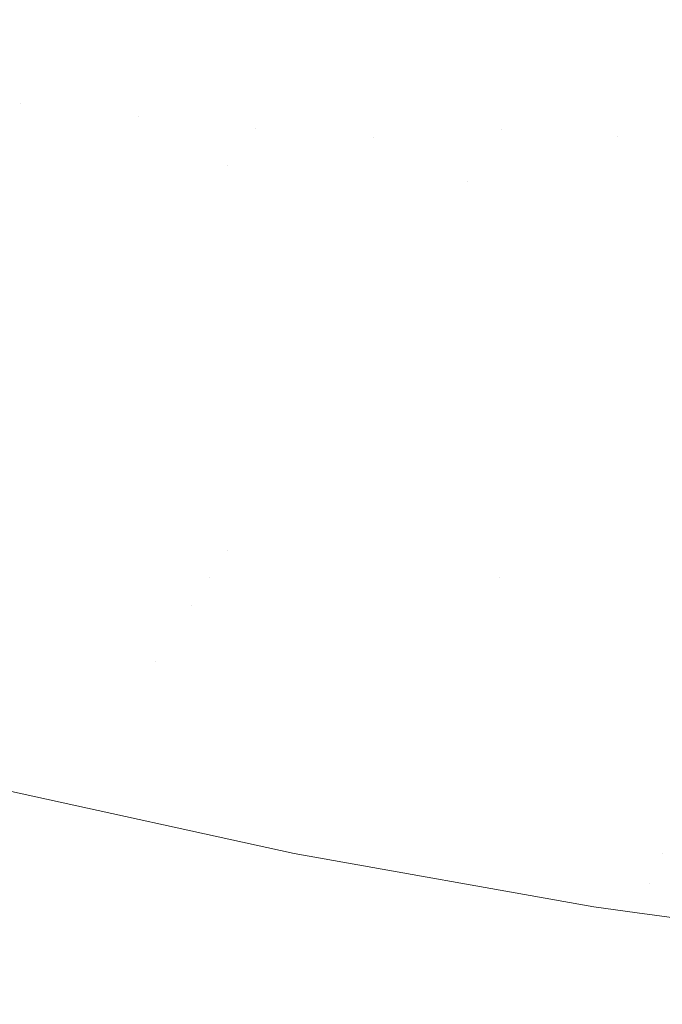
# Model space of a CAD drawing. Header units: centimetres. Extents: x -44.1 to 45.2, y 4.2 to 6.
# Tile 131 of 256: x -13.9478 to -13.8826, y 4.4002 to 4.5002. Entities that reach past the tile are written whole.
import ezdxf

# ---------------------------------------------------------------- set-up
doc = ezdxf.new("R2010")
doc.units = ezdxf.units.CM
doc.header["$LTSCALE"] = 2.54
doc.layers.add('Lucido design-1', color=7, linetype='Continuous')

# ---------------------------------------------------------------- blocks, each defined once
blk = doc.blocks.new('Gruppo-4-1')
at = {"color": 7, "linetype": 'Continuous', "lineweight": 9}
blk.add_3dface([(-43.918995, 5.900212, -2276.22217), (-43.918995, 4.300212, -2276.22217), (45.04592, 4.300212, -2276.22217), (45.04592, 5.900212, -2276.22217)], dxfattribs=at)
for points, invisible_edges in [([(-13.949758, 4.503518, -2276.990039), (-13.940022, 4.500308, -2276.990039), (-13.941454, 4.498706, -2276.991952), (-13.951268, 4.501941, -2276.991952)], 15), ([(-13.928761, 4.498812, -2276.988101), (-13.938647, 4.501848, -2276.988101), (-13.937327, 4.503325, -2276.986141), (-13.927514, 4.500312, -2276.986141)], 15), ([(-13.925178, 4.503123, -2276.98217), (-13.915292, 4.500305, -2276.98217), (-13.916365, 4.498911, -2276.984163), (-13.92632, 4.501749, -2276.984163)], 15), ([(-13.880103, 4.500187, -2276.97004), (-13.890192, 4.502424, -2276.97004), (-13.889539, 4.503426, -2276.968013), (-13.879501, 4.501201, -2276.968013)], 15), ([(-13.904246, 4.498997, -2276.980164), (-13.914267, 4.501637, -2276.980164), (-13.913289, 4.502907, -2276.978149), (-13.903332, 4.500284, -2276.978149)], 15), ([(-13.901635, 4.502674, -2276.974099), (-13.891611, 4.500244, -2276.974099), (-13.892379, 4.499065, -2276.976126), (-13.902462, 4.501509, -2276.976126)], 15), ([(-13.880739, 4.499115, -2276.972069), (-13.890882, 4.501364, -2276.972069), (-13.890192, 4.502424, -2276.97004), (-13.880103, 4.500187, -2276.97004)], 15), ([(-13.951268, 4.501941, -2276.991952), (-13.941454, 4.498706, -2276.991952), (-13.942941, 4.497042, -2276.993838), (-13.952836, 4.500303, -2276.993838)], 15), ([(-13.93006, 4.497249, -2276.990039), (-13.940022, 4.500308, -2276.990039), (-13.938647, 4.501848, -2276.988101), (-13.928761, 4.498812, -2276.988101)], 15), ([(-13.92632, 4.501749, -2276.984163), (-13.916365, 4.498911, -2276.984163), (-13.917487, 4.497453, -2276.986141), (-13.927514, 4.500312, -2276.986141)], 15), ([(-13.905204, 4.497647, -2276.98217), (-13.915292, 4.500305, -2276.98217), (-13.914267, 4.501637, -2276.980164), (-13.904246, 4.498997, -2276.980164)], 15), ([(-13.902462, 4.501509, -2276.976126), (-13.892379, 4.499065, -2276.976126), (-13.893187, 4.497825, -2276.978149), (-13.903332, 4.500284, -2276.978149)], 15), ([(-13.881411, 4.497984, -2276.974099), (-13.891611, 4.500244, -2276.974099), (-13.890882, 4.501364, -2276.972069), (-13.880739, 4.499115, -2276.972069)], 15), ([(-13.952836, 4.500303, -2276.993838), (-13.942941, 4.497042, -2276.993838), (-13.944485, 4.495314, -2276.995693), (-13.954464, 4.498604, -2276.995693)], 15), ([(-13.931411, 4.495622, -2276.991952), (-13.941454, 4.498706, -2276.991952), (-13.940022, 4.500308, -2276.990039), (-13.93006, 4.497249, -2276.990039)], 15), ([(-13.927514, 4.500312, -2276.986141), (-13.917487, 4.497453, -2276.986141), (-13.918658, 4.495932, -2276.988101), (-13.928761, 4.498812, -2276.988101)], 15), ([(-13.906207, 4.496234, -2276.984163), (-13.916365, 4.498911, -2276.984163), (-13.915292, 4.500305, -2276.98217), (-13.905204, 4.497647, -2276.98217)], 15), ([(-13.903332, 4.500284, -2276.978149), (-13.893187, 4.497825, -2276.978149), (-13.894035, 4.496522, -2276.980164), (-13.904246, 4.498997, -2276.980164)], 15), ([(-13.882118, 4.496791, -2276.976126), (-13.892379, 4.499065, -2276.976126), (-13.891611, 4.500244, -2276.974099), (-13.881411, 4.497984, -2276.974099)], 15), ([(-13.882863, 4.495536, -2276.978149), (-13.893187, 4.497825, -2276.978149), (-13.892379, 4.499065, -2276.976126), (-13.882118, 4.496791, -2276.976126)], 15), ([(-13.954464, 4.498604, -2276.995693), (-13.944485, 4.495314, -2276.995693), (-13.946085, 4.493524, -2276.997512), (-13.956151, 4.496842, -2276.997512)], 15), ([(-13.932816, 4.493932, -2276.993838), (-13.942941, 4.497042, -2276.993838), (-13.941454, 4.498706, -2276.991952), (-13.931411, 4.495622, -2276.991952)], 15), ([(-13.928761, 4.498812, -2276.988101), (-13.918658, 4.495932, -2276.988101), (-13.919879, 4.494347, -2276.990039), (-13.93006, 4.497249, -2276.990039)], 15), ([(-13.907256, 4.494757, -2276.986141), (-13.917487, 4.497453, -2276.986141), (-13.916365, 4.498911, -2276.984163), (-13.906207, 4.496234, -2276.984163)], 15), ([(-13.904246, 4.498997, -2276.980164), (-13.894035, 4.496522, -2276.980164), (-13.894925, 4.495155, -2276.98217), (-13.905204, 4.497647, -2276.98217)], 15), ([(-13.934273, 4.492178, -2276.995693), (-13.944485, 4.495314, -2276.995693), (-13.942941, 4.497042, -2276.993838), (-13.932816, 4.493932, -2276.993838)], 15), ([(-13.93006, 4.497249, -2276.990039), (-13.919879, 4.494347, -2276.990039), (-13.921149, 4.492697, -2276.991952), (-13.931411, 4.495622, -2276.991952)], 15), ([(-13.90835, 4.493216, -2276.988101), (-13.918658, 4.495932, -2276.988101), (-13.917487, 4.497453, -2276.986141), (-13.907256, 4.494757, -2276.986141)], 15), ([(-13.905204, 4.497647, -2276.98217), (-13.894925, 4.495155, -2276.98217), (-13.895856, 4.493725, -2276.984163), (-13.906207, 4.496234, -2276.984163)], 15), ([(-13.883645, 4.494219, -2276.980164), (-13.894035, 4.496522, -2276.980164), (-13.893187, 4.497825, -2276.978149), (-13.882863, 4.495536, -2276.978149)], 15), ([(-13.956151, 4.496842, -2276.997512), (-13.946085, 4.493524, -2276.997512), (-13.94774, 4.491671, -2276.999294), (-13.957896, 4.49502, -2276.999294)], 15), ([(-13.906207, 4.496234, -2276.984163), (-13.895856, 4.493725, -2276.984163), (-13.89683, 4.49223, -2276.986141), (-13.907256, 4.494757, -2276.986141)], 15), ([(-13.884465, 4.492837, -2276.98217), (-13.894925, 4.495155, -2276.98217), (-13.894035, 4.496522, -2276.980164), (-13.883645, 4.494219, -2276.980164)], 15), ([(-13.882118, 4.496791, -2276.976126), (-13.871693, 4.494693, -2276.976126), (-13.872373, 4.493425, -2276.978149), (-13.882863, 4.495536, -2276.978149)], 15), ([(-13.957896, 4.49502, -2276.999294), (-13.94774, 4.491671, -2276.999294), (-13.94945, 4.489757, -2277.001035), (-13.9597, 4.493136, -2277.001035)], 15), ([(-13.935784, 4.49036, -2276.997512), (-13.946085, 4.493524, -2276.997512), (-13.944485, 4.495314, -2276.995693), (-13.934273, 4.492178, -2276.995693)], 15), ([(-13.931411, 4.495622, -2276.991952), (-13.921149, 4.492697, -2276.991952), (-13.922469, 4.490982, -2276.993838), (-13.932816, 4.493932, -2276.993838)], 15), ([(-13.90949, 4.491609, -2276.990039), (-13.919879, 4.494347, -2276.990039), (-13.918658, 4.495932, -2276.988101), (-13.90835, 4.493216, -2276.988101)], 15), ([(-13.885323, 4.491391, -2276.984163), (-13.895856, 4.493725, -2276.984163), (-13.894925, 4.495155, -2276.98217), (-13.884465, 4.492837, -2276.98217)], 15), ([(-13.882863, 4.495536, -2276.978149), (-13.872373, 4.493425, -2276.978149), (-13.873088, 4.492094, -2276.980164), (-13.883645, 4.494219, -2276.980164)], 15), ([(-13.910677, 4.489937, -2276.991952), (-13.921149, 4.492697, -2276.991952), (-13.919879, 4.494347, -2276.990039), (-13.90949, 4.491609, -2276.990039)], 15), ([(-13.907256, 4.494757, -2276.986141), (-13.89683, 4.49223, -2276.986141), (-13.897846, 4.49067, -2276.988101), (-13.90835, 4.493216, -2276.988101)], 15), ([(-13.883645, 4.494219, -2276.980164), (-13.873088, 4.492094, -2276.980164), (-13.873837, 4.490698, -2276.98217), (-13.884465, 4.492837, -2276.98217)], 15), ([(-13.94774, 4.491671, -2276.999294), (-13.946085, 4.493524, -2276.997512), (-13.935784, 4.49036, -2276.997512)], 11), ([(-13.932816, 4.493932, -2276.993838), (-13.922469, 4.490982, -2276.993838), (-13.923839, 4.489203, -2276.995693), (-13.934273, 4.492178, -2276.995693)], 15), ([(-13.90835, 4.493216, -2276.988101), (-13.897846, 4.49067, -2276.988101), (-13.898905, 4.489043, -2276.990039), (-13.90949, 4.491609, -2276.990039)], 15), ([(-13.886221, 4.489879, -2276.986141), (-13.89683, 4.49223, -2276.986141), (-13.895856, 4.493725, -2276.984163), (-13.885323, 4.491391, -2276.984163)], 15), ([(-13.934273, 4.492178, -2276.995693), (-13.923839, 4.489203, -2276.995693), (-13.925258, 4.48736, -2276.997512), (-13.935784, 4.49036, -2276.997512)], 15), ([(-13.911911, 4.4882, -2276.993838), (-13.922469, 4.490982, -2276.993838), (-13.921149, 4.492697, -2276.991952), (-13.910677, 4.489937, -2276.991952)], 15), ([(-13.887157, 4.488301, -2276.988101), (-13.897846, 4.49067, -2276.988101), (-13.89683, 4.49223, -2276.986141), (-13.886221, 4.489879, -2276.986141)], 15), ([(-13.884465, 4.492837, -2276.98217), (-13.873837, 4.490698, -2276.98217), (-13.874621, 4.489237, -2276.984163), (-13.885323, 4.491391, -2276.984163)], 15), ([(-13.926726, 4.485452, -2276.999294), (-13.928244, 4.483481, -2277.001035), (-13.94945, 4.489757, -2277.001035), (-13.94774, 4.491671, -2276.999294)], 15), ([(-13.935784, 4.49036, -2276.997512), (-13.926726, 4.485452, -2276.999294), (-13.94774, 4.491671, -2276.999294)], 11), ([(-13.90949, 4.491609, -2276.990039), (-13.898905, 4.489043, -2276.990039), (-13.900007, 4.487351, -2276.991952), (-13.910677, 4.489937, -2276.991952)], 15), ([(-13.885323, 4.491391, -2276.984163), (-13.874621, 4.489237, -2276.984163), (-13.875441, 4.487709, -2276.986141), (-13.886221, 4.489879, -2276.986141)], 15), ([(-13.935784, 4.49036, -2276.997512), (-13.925258, 4.48736, -2276.997512), (-13.926726, 4.485452, -2276.999294)], 11), ([(-13.923839, 4.489203, -2276.995693), (-13.922469, 4.490982, -2276.993838), (-13.911911, 4.4882, -2276.993838)], 11), ([(-13.898905, 4.489043, -2276.990039), (-13.897846, 4.49067, -2276.988101), (-13.887157, 4.488301, -2276.988101)], 11), ([(-13.951215, 4.487782, -2277.00273), (-13.94945, 4.489757, -2277.001035), (-13.928244, 4.483481, -2277.001035), (-13.92981, 4.481447, -2277.00273)], 15), ([(-13.90234, 4.483768, -2276.995693), (-13.903572, 4.481877, -2276.997512), (-13.925258, 4.48736, -2276.997512), (-13.923839, 4.489203, -2276.995693)], 15), ([(-13.911911, 4.4882, -2276.993838), (-13.90234, 4.483768, -2276.995693), (-13.923839, 4.489203, -2276.995693)], 11), ([(-13.910677, 4.489937, -2276.991952), (-13.900007, 4.487351, -2276.991952), (-13.901152, 4.485592, -2276.993838), (-13.911911, 4.4882, -2276.993838)], 15), ([(-13.900007, 4.487351, -2276.991952), (-13.898905, 4.489043, -2276.990039), (-13.877188, 4.484453, -2276.990039), (-13.878116, 4.482724, -2276.991952)], 15), ([(-13.887157, 4.488301, -2276.988101), (-13.877188, 4.484453, -2276.990039), (-13.898905, 4.489043, -2276.990039)], 11), ([(-13.886221, 4.489879, -2276.986141), (-13.875441, 4.487709, -2276.986141), (-13.876297, 4.486115, -2276.988101), (-13.887157, 4.488301, -2276.988101)], 15), ([(-13.911911, 4.4882, -2276.993838), (-13.901152, 4.485592, -2276.993838), (-13.90234, 4.483768, -2276.995693)], 11), ([(-13.887157, 4.488301, -2276.988101), (-13.876297, 4.486115, -2276.988101), (-13.877188, 4.484453, -2276.990039)], 11), ([(-13.92981, 4.481447, -2277.00273), (-13.931423, 4.479351, -2277.004376), (-13.953034, 4.485747, -2277.004376), (-13.951215, 4.487782, -2277.00273)], 15), ([(-13.926726, 4.485452, -2276.999294), (-13.925258, 4.48736, -2276.997512), (-13.903572, 4.481877, -2276.997512), (-13.904846, 4.47992, -2276.999294)], 15), ([(-13.878116, 4.482724, -2276.991952), (-13.879081, 4.480927, -2276.993838), (-13.901152, 4.485592, -2276.993838), (-13.900007, 4.487351, -2276.991952)], 15), ([(-13.954905, 4.483652, -2277.005971), (-13.953034, 4.485747, -2277.004376), (-13.931423, 4.479351, -2277.004376), (-13.933084, 4.477194, -2277.005971)], 15), ([(-13.904846, 4.47992, -2276.999294), (-13.906162, 4.477898, -2277.001035), (-13.928244, 4.483481, -2277.001035), (-13.926726, 4.485452, -2276.999294)], 15), ([(-13.90234, 4.483768, -2276.995693), (-13.901152, 4.485592, -2276.993838), (-13.879081, 4.480927, -2276.993838), (-13.880081, 4.479063, -2276.995693)], 15), ([(-13.933084, 4.477194, -2277.005971), (-13.93479, 4.474978, -2277.007509), (-13.956828, 4.4815, -2277.007509), (-13.954905, 4.483652, -2277.005971)], 15), ([(-13.92981, 4.481447, -2277.00273), (-13.928244, 4.483481, -2277.001035), (-13.906162, 4.477898, -2277.001035), (-13.907521, 4.475811, -2277.00273)], 15), ([(-13.880081, 4.479063, -2276.995693), (-13.881118, 4.477131, -2276.997512), (-13.903572, 4.481877, -2276.997512), (-13.90234, 4.483768, -2276.995693)], 15), ([(-13.936541, 4.472703, -2277.008989), (-13.958802, 4.479292, -2277.008989), (-13.956828, 4.4815, -2277.007509), (-13.93479, 4.474978, -2277.007509)], 15), ([(-13.907521, 4.475811, -2277.00273), (-13.908921, 4.473661, -2277.004376), (-13.931423, 4.479351, -2277.004376), (-13.92981, 4.481447, -2277.00273)], 15), ([(-13.904846, 4.47992, -2276.999294), (-13.903572, 4.481877, -2276.997512), (-13.881118, 4.477131, -2276.997512), (-13.882191, 4.475131, -2276.999294)], 15), ([(-13.938335, 4.470373, -2277.010405), (-13.960824, 4.477029, -2277.010405), (-13.958802, 4.479292, -2277.008989), (-13.936541, 4.472703, -2277.008989)], 15), ([(-13.933084, 4.477194, -2277.005971), (-13.931423, 4.479351, -2277.004376), (-13.908921, 4.473661, -2277.004376), (-13.910362, 4.471449, -2277.005971)], 15), ([(-13.882191, 4.475131, -2276.999294), (-13.8833, 4.473065, -2277.001035), (-13.906162, 4.477898, -2277.001035), (-13.904846, 4.47992, -2276.999294)], 15), ([(-13.940171, 4.467988, -2277.011756), (-13.962893, 4.474713, -2277.011756), (-13.960824, 4.477029, -2277.010405), (-13.938335, 4.470373, -2277.010405)], 15), ([(-13.910362, 4.471449, -2277.005971), (-13.911842, 4.469175, -2277.007509), (-13.93479, 4.474978, -2277.007509), (-13.933084, 4.477194, -2277.005971)], 15), ([(-13.907521, 4.475811, -2277.00273), (-13.906162, 4.477898, -2277.001035), (-13.8833, 4.473065, -2277.001035), (-13.884444, 4.470934, -2277.00273)], 15), ([(-13.884444, 4.470934, -2277.00273), (-13.885623, 4.468737, -2277.004376), (-13.908921, 4.473661, -2277.004376), (-13.907521, 4.475811, -2277.00273)], 15), ([(-13.858868, 4.471138, -2276.999294), (-13.859763, 4.469036, -2277.001035), (-13.8833, 4.473065, -2277.001035), (-13.882191, 4.475131, -2276.999294)], 15), ([(-13.942047, 4.465551, -2277.013037), (-13.965008, 4.472346, -2277.013037), (-13.962893, 4.474713, -2277.011756), (-13.940171, 4.467988, -2277.011756)], 15), ([(-13.93479, 4.474978, -2277.007509), (-13.911842, 4.469175, -2277.007509), (-13.913361, 4.466842, -2277.008989), (-13.936541, 4.472703, -2277.008989)], 15), ([(-13.910362, 4.471449, -2277.005971), (-13.908921, 4.473661, -2277.004376), (-13.885623, 4.468737, -2277.004376), (-13.886836, 4.466476, -2277.005971)], 15), ([(-13.884444, 4.470934, -2277.00273), (-13.8833, 4.473065, -2277.001035), (-13.859763, 4.469036, -2277.001035), (-13.860686, 4.466866, -2277.00273)], 15), ([(-13.943962, 4.463064, -2277.014245), (-13.967166, 4.469931, -2277.014245), (-13.965008, 4.472346, -2277.013037), (-13.942047, 4.465551, -2277.013037)], 15), ([(-13.936541, 4.472703, -2277.008989), (-13.913361, 4.466842, -2277.008989), (-13.914918, 4.464452, -2277.010405), (-13.938335, 4.470373, -2277.010405)], 15), ([(-13.886836, 4.466476, -2277.005971), (-13.888083, 4.464153, -2277.007509), (-13.911842, 4.469175, -2277.007509), (-13.910362, 4.471449, -2277.005971)], 15), ([(-13.938335, 4.470373, -2277.010405), (-13.914918, 4.464452, -2277.010405), (-13.916511, 4.462005, -2277.011756), (-13.940171, 4.467988, -2277.011756)], 15), ([(-13.860686, 4.466866, -2277.00273), (-13.861638, 4.46463, -2277.004376), (-13.885623, 4.468737, -2277.004376), (-13.884444, 4.470934, -2277.00273)], 15), ([(-13.945913, 4.46053, -2277.015378), (-13.969365, 4.467471, -2277.015378), (-13.967166, 4.469931, -2277.014245), (-13.943962, 4.463064, -2277.014245)], 15), ([(-13.889362, 4.46177, -2277.008989), (-13.913361, 4.466842, -2277.008989), (-13.911842, 4.469175, -2277.007509), (-13.888083, 4.464153, -2277.007509)], 15), ([(-13.886836, 4.466476, -2277.005971), (-13.885623, 4.468737, -2277.004376), (-13.861638, 4.46463, -2277.004376), (-13.862617, 4.46233, -2277.005971)], 15), ([(-13.947898, 4.457951, -2277.016431), (-13.971602, 4.464967, -2277.016431), (-13.969365, 4.467471, -2277.015378), (-13.945913, 4.46053, -2277.015378)], 15), ([(-13.940171, 4.467988, -2277.011756), (-13.916511, 4.462005, -2277.011756), (-13.918139, 4.459505, -2277.013037), (-13.942047, 4.465551, -2277.013037)], 15), ([(-13.890673, 4.459327, -2277.010405), (-13.914918, 4.464452, -2277.010405), (-13.913361, 4.466842, -2277.008989), (-13.889362, 4.46177, -2277.008989)], 15), ([(-13.862617, 4.46233, -2277.005971), (-13.863623, 4.459966, -2277.007509), (-13.888083, 4.464153, -2277.007509), (-13.886836, 4.466476, -2277.005971)], 15), ([(-13.942047, 4.465551, -2277.013037), (-13.918139, 4.459505, -2277.013037), (-13.9198, 4.456955, -2277.014245), (-13.943962, 4.463064, -2277.014245)], 15), ([(-13.892014, 4.456828, -2277.011756), (-13.916511, 4.462005, -2277.011756), (-13.914918, 4.464452, -2277.010405), (-13.890673, 4.459327, -2277.010405)], 15), ([(-13.888083, 4.464153, -2277.007509), (-13.863623, 4.459966, -2277.007509), (-13.864655, 4.45754, -2277.008989), (-13.889362, 4.46177, -2277.008989)], 15), ([(-13.943962, 4.463064, -2277.014245), (-13.9198, 4.456955, -2277.014245), (-13.921493, 4.454355, -2277.015378), (-13.945913, 4.46053, -2277.015378)], 15), ([(-13.893385, 4.454273, -2277.013037), (-13.918139, 4.459505, -2277.013037), (-13.916511, 4.462005, -2277.011756), (-13.892014, 4.456828, -2277.011756)], 15), ([(-13.889362, 4.46177, -2277.008989), (-13.864655, 4.45754, -2277.008989), (-13.865713, 4.455054, -2277.010405), (-13.890673, 4.459327, -2277.010405)], 15), ([(-13.945913, 4.46053, -2277.015378), (-13.921493, 4.454355, -2277.015378), (-13.923215, 4.45171, -2277.016431), (-13.947898, 4.457951, -2277.016431)], 15), ([(-13.894784, 4.451667, -2277.014245), (-13.9198, 4.456955, -2277.014245), (-13.918139, 4.459505, -2277.013037), (-13.893385, 4.454273, -2277.013037)], 15), ([(-13.890673, 4.459327, -2277.010405), (-13.865713, 4.455054, -2277.010405), (-13.866795, 4.45251, -2277.011756), (-13.892014, 4.456828, -2277.011756)], 15), ([(-13.93036, 4.440737, -2277.019806), (-13.980884, 4.454579, -2277.019806), (-13.978519, 4.457226, -2277.019093), (-13.92854, 4.443533, -2277.019093)], 15), ([(-13.951961, 4.452673, -2277.018292), (-13.92854, 4.443533, -2277.019093), (-13.978519, 4.457226, -2277.019093)], 11), ([(-13.947898, 4.457951, -2277.016431), (-13.923215, 4.45171, -2277.016431), (-13.924965, 4.449023, -2277.017404), (-13.949915, 4.455331, -2277.017404)], 15), ([(-13.896209, 4.449011, -2277.015378), (-13.921493, 4.454355, -2277.015378), (-13.9198, 4.456955, -2277.014245), (-13.894784, 4.451667, -2277.014245)], 15), ([(-13.892014, 4.456828, -2277.011756), (-13.866795, 4.45251, -2277.011756), (-13.867901, 4.44991, -2277.013037), (-13.893385, 4.454273, -2277.013037)], 15), ([(-13.949915, 4.455331, -2277.017404), (-13.924965, 4.449023, -2277.017404), (-13.926741, 4.446296, -2277.018292), (-13.951961, 4.452673, -2277.018292)], 15), ([(-13.932199, 4.437914, -2277.020427), (-13.983273, 4.451906, -2277.020427), (-13.980884, 4.454579, -2277.019806), (-13.93036, 4.440737, -2277.019806)], 15), ([(-13.897659, 4.446309, -2277.016431), (-13.923215, 4.45171, -2277.016431), (-13.921493, 4.454355, -2277.015378), (-13.896209, 4.449011, -2277.015378)], 15), ([(-13.893385, 4.454273, -2277.013037), (-13.867901, 4.44991, -2277.013037), (-13.86903, 4.447258, -2277.014245), (-13.894784, 4.451667, -2277.014245)], 15), ([(-13.951961, 4.452673, -2277.018292), (-13.926741, 4.446296, -2277.018292), (-13.92854, 4.443533, -2277.019093)], 11), ([(-13.934054, 4.435065, -2277.020957), (-13.985682, 4.449209, -2277.020957), (-13.983273, 4.451906, -2277.020427), (-13.932199, 4.437914, -2277.020427)], 15), ([(-13.899133, 4.443563, -2277.017404), (-13.924965, 4.449023, -2277.017404), (-13.923215, 4.45171, -2277.016431), (-13.897659, 4.446309, -2277.016431)], 15), ([(-13.894784, 4.451667, -2277.014245), (-13.86903, 4.447258, -2277.014245), (-13.87018, 4.444555, -2277.015378), (-13.896209, 4.449011, -2277.015378)], 15), ([(-13.98811, 4.446493, -2277.021392), (-13.985682, 4.449209, -2277.020957), (-13.934054, 4.435065, -2277.020957)], 11), ([(-13.926741, 4.446296, -2277.018292), (-13.924965, 4.449023, -2277.017404), (-13.899133, 4.443563, -2277.017404)], 11), ([(-13.896209, 4.449011, -2277.015378), (-13.87018, 4.444555, -2277.015378), (-13.87135, 4.441804, -2277.016431), (-13.897659, 4.446309, -2277.016431)], 15), ([(-13.990551, 4.44376, -2277.021731), (-13.98811, 4.446493, -2277.021392), (-13.879985, 4.421511, -2277.021392), (-13.881262, 4.418509, -2277.021731)], 15), ([(-13.934054, 4.435065, -2277.020957), (-13.879985, 4.421511, -2277.021392), (-13.98811, 4.446493, -2277.021392)], 11), ([(-13.873746, 4.436174, -2277.018292), (-13.874968, 4.433301, -2277.019093), (-13.92854, 4.443533, -2277.019093), (-13.926741, 4.446296, -2277.018292)], 15), ([(-13.899133, 4.443563, -2277.017404), (-13.873746, 4.436174, -2277.018292), (-13.926741, 4.446296, -2277.018292)], 11), ([(-13.897659, 4.446309, -2277.016431), (-13.87135, 4.441804, -2277.016431), (-13.872539, 4.439009, -2277.017404), (-13.899133, 4.443563, -2277.017404)], 15), ([(-13.881262, 4.418509, -2277.021731), (-13.882545, 4.415495, -2277.021975), (-13.993004, 4.441015, -2277.021975), (-13.990551, 4.44376, -2277.021731)], 15), ([(-13.92854, 4.443533, -2277.019093), (-13.874968, 4.433301, -2277.019093), (-13.876205, 4.430394, -2277.019806), (-13.93036, 4.440737, -2277.019806)], 15), ([(-13.899133, 4.443563, -2277.017404), (-13.872539, 4.439009, -2277.017404), (-13.873746, 4.436174, -2277.018292)], 11), ([(-13.995464, 4.438263, -2277.022121), (-13.993004, 4.441015, -2277.021975), (-13.882545, 4.415495, -2277.021975), (-13.883832, 4.412471, -2277.022121)], 15), ([(-13.877463, 4.427572, -2277.020375), (-13.932199, 4.437914, -2277.020427), (-13.93036, 4.440737, -2277.019806)], 11), ([(-13.93036, 4.440737, -2277.019806), (-13.876205, 4.430394, -2277.019806), (-13.877463, 4.427572, -2277.020375)], 11), ([(-13.91995, 4.415529, -2277.02217), (-13.94896, 4.421883, -2277.02217), (-13.995464, 4.438263, -2277.022121), (-13.883832, 4.412471, -2277.022121)], 14), ([(-13.932199, 4.437914, -2277.020427), (-13.877463, 4.427572, -2277.020375), (-13.878695, 4.424666, -2277.020911), (-13.934054, 4.435065, -2277.020957)], 15), ([(-13.934054, 4.435065, -2277.020957), (-13.878695, 4.424666, -2277.020911), (-13.879985, 4.421511, -2277.021392)], 11), ([(-13.94896, 4.421883, -2277.02217), (-13.91995, 4.415529, -2277.02217), (-43.918995, 4.300212, -2277.02217)], 10), ([(-13.91995, 4.415529, -2277.02217), (-13.889517, 4.410122, -2277.02217), (-43.918995, 4.300212, -2277.02217)], 10), ([(-13.883832, 4.412471, -2277.022121), (-13.88511, 4.409519, -2277.02217), (-13.889517, 4.410122, -2277.02217), (-13.91995, 4.415529, -2277.02217)], 9), ([(-13.761397, 4.403336, -2277.022102), (-13.883832, 4.412471, -2277.022121), (-13.882545, 4.415495, -2277.021975)], 11), ([(-13.857844, 4.405787, -2277.02217), (-13.88511, 4.409519, -2277.02217), (-13.883832, 4.412471, -2277.022121)], 10), ([(-13.883832, 4.412471, -2277.022121), (-13.761397, 4.403336, -2277.022102), (-13.791763, 4.40076, -2277.02217), (-13.825165, 4.402636, -2277.02217)], 11), ([(-13.825165, 4.402636, -2277.02217), (-13.857844, 4.405787, -2277.02217), (-13.883832, 4.412471, -2277.022121)], 10), ([(-43.918995, 4.300212, -2277.02217), (-13.889517, 4.410122, -2277.02217), (-13.88511, 4.409519, -2277.02217)], 9), ([(-13.88511, 4.409519, -2277.02217), (-13.857844, 4.405787, -2277.02217), (-43.918995, 4.300212, -2277.02217)], 10), ([(-13.857844, 4.405787, -2277.02217), (-13.825165, 4.402636, -2277.02217), (-43.918995, 4.300212, -2277.02217)], 10), ([(-43.918995, 4.300212, -2277.02217), (-13.825165, 4.402636, -2277.02217), (-13.791763, 4.40076, -2277.02217)], 9), ([(-43.918995, 4.300212, -2277.02217), (-13.791763, 4.40076, -2277.02217), (-13.761397, 4.400212, -2277.02217)], 9)]:
    blk.add_3dface(points, dxfattribs=dict(at, invisible_edges=invisible_edges))
blk = doc.blocks.new('Gruppo-5-1')
at = {"color": 7}
blk.add_blockref('Gruppo-4-1', (0, 0), dxfattribs=at)

msp = doc.modelspace()

# ---------------------------------------------------------------- block references
at = {"layer": 'Lucido design-1', "color": 7}
msp.add_blockref('Gruppo-5-1', (0, 0), dxfattribs=at)

doc.saveas('drawing.dxf')
